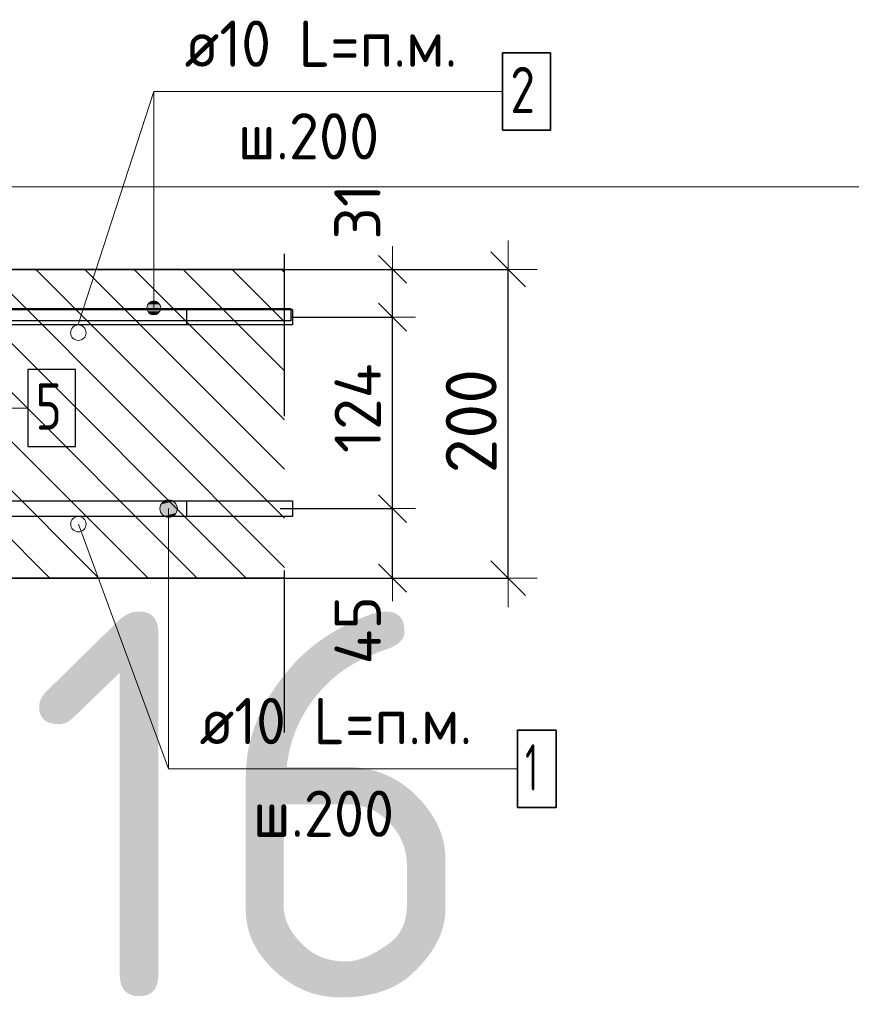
# Model space of a CAD drawing. Header units: metres. Extents: x -38 to 97, y -15 to 21.
# Tile 55 of 82: x 72.548 to 73.087, y 3.142 to 3.78. Entities that reach past the tile are written whole.
import ezdxf

# ---------------------------------------------------------------- set-up
doc = ezdxf.new("R2010")
doc.units = ezdxf.units.M
doc.header["$PDMODE"] = 65
doc.linetypes.add('______4', pattern=[0.135, 0.105, -0.03])
for name, color, linetype, lineweight in [('XR$4$Арм. стержнями верхней зоны', 180, 'Continuous', 35), ('XR$4$Арм. стержнями нижней зоны', 180, 'Continuous', 35), ('XR$4$Арм.стержн. Арматура края', 96, 'Continuous', 35), ('XR$4$Арм.стержн. Доп. арматура', 180, 'Continuous', 35), ('XR$4$Размерная линия (1)', 7, 'Continuous', 13), ('XR$4$Размерная линия_ общее', 7, 'Continuous', 13)]:
    doc.layers.add(name, color=color, linetype=linetype, lineweight=lineweight)
doc.styles.add('ISOCPEUR', font='txt')
doc.dimstyles.new('DIMSTYLE_10', dxfattribs={"dimtxt": 0.033, "dimasz": 0.0375, "dimexe": 0, "dimexo": 0, "dimgap": 0.0165, "dimtad": 2, "dimdec": 0, "dimlfac": 1000, "dimrnd": 1, "dimzin": 12, "dimdsep": 46, "dimtxsty": 'ISOCPEUR', "dimblk1": 'ALL_ML_STRICH', "dimblk2": 'ALL_ML_STRICH', "dimsah": 1, "dimcen": 0, "dimclrd": 7, "dimclre": 256, "dimclrt": 7, "dimadec": 0, "dimazin": 0, "dimtfac": 1, "dimtdec": 0, "dimtix": 1, "dimtmove": 2, "dimatfit": 3, "dimfxl": 0, "dimtzin": 0, "dimlwd": 0, "dimlwe": -3, "dimarcsym": 0})
doc.dimstyles.new('DIMSTYLE_14', dxfattribs={"dimtxt": 0.03, "dimasz": 0.03, "dimexe": 0, "dimexo": 0, "dimgap": 0.015, "dimtad": 2, "dimdec": 0, "dimlfac": 1000, "dimrnd": 1, "dimzin": 12, "dimdsep": 46, "dimtxsty": 'ISOCPEUR', "dimblk1": 'ALL_ML_STRICH', "dimblk2": 'ALL_ML_STRICH', "dimsah": 1, "dimcen": 0, "dimclrd": 7, "dimclre": 256, "dimclrt": 7, "dimadec": 0, "dimazin": 0, "dimtfac": 1, "dimtdec": 0, "dimtix": 1, "dimtmove": 2, "dimatfit": 3, "dimfxl": 0, "dimtzin": 0, "dimlwd": 0, "dimlwe": -3, "dimarcsym": 0})
doc.dimstyles.new('DIMSTYLE_16', dxfattribs={"dimtxt": 0.03, "dimasz": 0.03, "dimexe": 0, "dimexo": 0, "dimgap": 0.015, "dimtad": 2, "dimdec": 0, "dimlfac": 1000, "dimrnd": 1, "dimzin": 12, "dimdsep": 46, "dimtxsty": 'ISOCPEUR', "dimblk1": 'ALL_ML_STRICH', "dimblk2": 'ALL_ML_STRICH', "dimsah": 1, "dimcen": 0, "dimclrd": 7, "dimclre": 256, "dimclrt": 7, "dimadec": 0, "dimazin": 0, "dimtfac": 1, "dimtdec": 0, "dimtix": 1, "dimtmove": 2, "dimatfit": 3, "dimfxl": 0, "dimtvp": 1.2, "dimtzin": 0, "dimlwd": 0, "dimlwe": -3, "dimarcsym": 0})

# ---------------------------------------------------------------- blocks, each defined once
blk = doc.blocks.new('ALL_ML_STRICH')
at = {"color": 0, "linetype": 'ByBlock', "lineweight": -2}
for p, q in [((0, -0.5), (0, 0.5)), ((-0.3, -0.3), (0.3, 0.3)), ((-1, 0), (0.5, 0))]:
    blk.add_line(p, q, dxfattribs=at)
blk = doc.blocks.new('*D503')
at = {"layer": 'DEFPOINTS', "color": 7, "linetype": 'Continuous', "lineweight": 13, "transparency": 33554687}
for p in [(72.69287, 3.61831), (72.69287, 3.41831), (72.86441, 3.41831)]:
    blk.add_point(p, dxfattribs=at)
at = {"layer": 'XR$4$Размерная линия_ общее', "color": 253, "linetype": 'Continuous', "lineweight": -2, "true_color": 0xa0a0a0, "transparency": 33554687}
for p, q in [((72.71287, 3.61831), (72.86441, 3.61831)), ((72.71287, 3.41831), (72.86441, 3.41831))]:
    blk.add_line(p, q, dxfattribs=at)
at = {"layer": 'XR$4$Размерная линия_ общее', "color": 7, "linetype": 'Continuous', "lineweight": -2, "transparency": 33554687}
blk.add_line((72.86441, 3.41831), (72.86441, 3.61831), dxfattribs=at)
at = {"layer": 'XR$4$Размерная линия_ общее', "color": 7, "linetype": 'Continuous', "lineweight": 13, "transparency": 33554687, "xscale": 0.0375, "yscale": 0.0375, "zscale": 0.0375}
for p, rotation in [((72.86441, 3.61831), 90), ((72.86441, 3.41831), 270)]:
    blk.add_blockref('ALL_ML_STRICH', p, dxfattribs=dict(at, rotation=rotation))
at = {"layer": 'XR$4$Размерная линия_ общее', "color": 7, "linetype": 'Continuous', "lineweight": 13, "transparency": 33554687, "insert": (72.84041, 3.51996), "char_height": 0.033, "width": 0.099, "attachment_point": 5, "rotation": 90, "style": 'ISOCPEUR'}
blk.add_mtext('\\A1;{200}', dxfattribs=at)
blk = doc.blocks.new('*D621')
at = {"layer": 'DEFPOINTS', "color": 7, "linetype": 'Continuous', "lineweight": 13, "transparency": 33554687}
for p in [(72.69675, 3.46331), (72.7096, 3.41831), (72.78941, 3.41831)]:
    blk.add_point(p, dxfattribs=at)
at = {"layer": 'XR$4$Размерная линия (1)', "color": 9, "linetype": 'Continuous', "lineweight": -2, "true_color": 0xc7c7c7, "transparency": 33554687}
for p, q in [((72.71675, 3.46331), (72.78941, 3.46331)), ((72.7296, 3.41831), (72.78941, 3.41831))]:
    blk.add_line(p, q, dxfattribs=at)
at = {"layer": 'XR$4$Размерная линия (1)', "color": 7, "linetype": 'Continuous', "lineweight": -2, "transparency": 33554687}
blk.add_line((72.78941, 3.41831), (72.78941, 3.46331), dxfattribs=at)
at = {"layer": 'XR$4$Размерная линия (1)', "color": 7, "linetype": 'Continuous', "lineweight": 13, "transparency": 33554687, "xscale": 0.03, "yscale": 0.03, "zscale": 0.03}
for p, rotation in [((72.78941, 3.46331), 90), ((72.78941, 3.41831), 270)]:
    blk.add_blockref('ALL_ML_STRICH', p, dxfattribs=dict(at, rotation=rotation))
at = {"layer": 'XR$4$Размерная линия (1)', "color": 7, "linetype": 'Continuous', "lineweight": 13, "transparency": 33554687, "insert": (72.76691, 3.38455), "char_height": 0.03, "width": 0.06, "attachment_point": 5, "rotation": 90, "style": 'ISOCPEUR'}
blk.add_mtext('\\A1;{45}', dxfattribs=at)
blk = doc.blocks.new('*D622')
at = {"layer": 'DEFPOINTS', "color": 7, "linetype": 'Continuous', "lineweight": 13, "transparency": 33554687}
for p in [(72.70378, 3.58731), (72.69675, 3.46331), (72.78941, 3.46331)]:
    blk.add_point(p, dxfattribs=at)
at = {"layer": 'XR$4$Размерная линия (1)', "color": 9, "linetype": 'Continuous', "lineweight": -2, "true_color": 0xc7c7c7, "transparency": 33554687}
for p, q in [((72.72378, 3.58731), (72.78941, 3.58731)), ((72.71675, 3.46331), (72.78941, 3.46331))]:
    blk.add_line(p, q, dxfattribs=at)
at = {"layer": 'XR$4$Размерная линия (1)', "color": 7, "linetype": 'Continuous', "lineweight": -2, "transparency": 33554687}
blk.add_line((72.78941, 3.46331), (72.78941, 3.58731), dxfattribs=at)
at = {"layer": 'XR$4$Размерная линия (1)', "color": 7, "linetype": 'Continuous', "lineweight": 13, "transparency": 33554687, "xscale": 0.03, "yscale": 0.03, "zscale": 0.03}
for p, rotation in [((72.78941, 3.58731), 90), ((72.78941, 3.46331), 270)]:
    blk.add_blockref('ALL_ML_STRICH', p, dxfattribs=dict(at, rotation=rotation))
at = {"layer": 'XR$4$Размерная линия (1)', "color": 7, "linetype": 'Continuous', "lineweight": 13, "transparency": 33554687, "insert": (72.76691, 3.52831), "char_height": 0.03, "width": 0.09, "attachment_point": 5, "rotation": 90, "style": 'ISOCPEUR'}
blk.add_mtext('\\A1;{124}', dxfattribs=at)
blk = doc.blocks.new('*D623')
at = {"layer": 'DEFPOINTS', "color": 7, "linetype": 'Continuous', "lineweight": 13, "transparency": 33554687}
for p in [(72.68591, 3.61831), (72.70378, 3.58731), (72.78941, 3.58731)]:
    blk.add_point(p, dxfattribs=at)
at = {"layer": 'XR$4$Размерная линия (1)', "color": 9, "linetype": 'Continuous', "lineweight": -2, "true_color": 0xc7c7c7, "transparency": 33554687}
for p, q in [((72.70591, 3.61831), (72.78941, 3.61831)), ((72.72378, 3.58731), (72.78941, 3.58731))]:
    blk.add_line(p, q, dxfattribs=at)
at = {"layer": 'XR$4$Размерная линия (1)', "color": 7, "linetype": 'Continuous', "lineweight": -2, "transparency": 33554687}
blk.add_line((72.78941, 3.58731), (72.78941, 3.61831), dxfattribs=at)
at = {"layer": 'XR$4$Размерная линия (1)', "color": 7, "linetype": 'Continuous', "lineweight": 13, "transparency": 33554687, "xscale": 0.03, "yscale": 0.03, "zscale": 0.03}
for p, rotation in [((72.78941, 3.61831), 90), ((72.78941, 3.58731), 270)]:
    blk.add_blockref('ALL_ML_STRICH', p, dxfattribs=dict(at, rotation=rotation))
at = {"layer": 'XR$4$Размерная линия (1)', "color": 7, "linetype": 'Continuous', "lineweight": 13, "transparency": 33554687, "insert": (72.76667, 3.6556), "char_height": 0.03, "width": 0.06, "attachment_point": 5, "rotation": 90, "style": 'ISOCPEUR'}
blk.add_mtext('\\A1;{31}', dxfattribs=at)

msp = doc.modelspace()

# ---------------------------------------------------------------- hatches: boundary and pattern name
at = {"linetype": 'Continuous', "lineweight": 25, "transparency": 33554687}
h = msp.add_hatch(dxfattribs=at)
h.set_pattern_fill('__________540', scale=0.015, style=0, pattern_type=2)
h.set_pattern_definition([(135, (0, 0), (-0.031819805, -0.031819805), [0.4, -0.05, 0, -0.05]), (135, (-0.01591, -0.01591), (-0.031819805, -0.031819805), [0.8, -0.1, 0.1, -0.1])])
h.paths.add_polyline_path([(72.34592, 3.61831), (72.34592, 3.41831), (72.71957, 3.41831), (72.71957, 3.61831)], flags=0)
at = {"layer": 'XR$4$Арм. стержнями верхней зоны', "linetype": 'Continuous', "lineweight": 13, "transparency": 33554687}
for points in [[(72.63701, 3.59718), (72.63251, 3.59718), (72.63089, 3.59556)], [(72.63701, 3.59718), (72.63089, 3.59556), (72.63863, 3.59556)], [(72.63251, 3.59718), (72.63701, 3.59718), (72.63476, 3.59781)], [(72.63863, 3.59556), (72.63089, 3.59556), (72.63026, 3.59331)], [(72.63863, 3.59556), (72.63026, 3.59331), (72.63926, 3.59331)], [(72.63926, 3.59331), (72.63026, 3.59331), (72.63089, 3.59106)], [(72.63926, 3.59331), (72.63089, 3.59106), (72.63863, 3.59106)], [(72.63863, 3.59106), (72.63089, 3.59106), (72.63251, 3.58944)], [(72.63863, 3.59106), (72.63251, 3.58944), (72.63701, 3.58944)], [(72.63701, 3.58944), (72.63251, 3.58944), (72.63476, 3.58881)]]:
    msp.add_hatch(color=7, dxfattribs=at).paths.add_polyline_path(points)
at = {"layer": 'XR$4$Арм. стержнями нижней зоны', "linetype": 'Continuous', "lineweight": 13, "transparency": 33554687}
for points in [[(72.6388, 3.46331), (72.65005, 3.46331), (72.64926, 3.46612)], [(72.6388, 3.46331), (72.64926, 3.46612), (72.63959, 3.46612)], [(72.63959, 3.46049), (72.65005, 3.46331), (72.6388, 3.46331)], [(72.63959, 3.46612), (72.64926, 3.46612), (72.64724, 3.46814)], [(72.63959, 3.46612), (72.64724, 3.46814), (72.64161, 3.46814)], [(72.63959, 3.46049), (72.64926, 3.46049), (72.65005, 3.46331)], [(72.64161, 3.46814), (72.64724, 3.46814), (72.64442, 3.46893)], [(72.64161, 3.45847), (72.64926, 3.46049), (72.63959, 3.46049)], [(72.64161, 3.45847), (72.64724, 3.45847), (72.64926, 3.46049)], [(72.64724, 3.45847), (72.64161, 3.45847), (72.64442, 3.45768)]]:
    msp.add_hatch(color=7, dxfattribs=at).paths.add_polyline_path(points)

# ---------------------------------------------------------------- linework, layer by layer
at = {"color": 7, "linetype": 'Continuous', "lineweight": 13, "transparency": 33554687}
for p, q in [((72.58592, 3.58326), (72.63476, 3.73347)), ((86.41979, 3.67171), (67.91979, 3.67171)), ((72.58595, 3.45326), (72.64442, 3.29473))]:
    msp.add_line(p, q, dxfattribs=at)
at = {"color": 7, "linetype": '______4', "lineweight": 25, "transparency": 33554687}
msp.add_line((72.71957, 3.31831), (72.71957, 3.71831), dxfattribs=at)
at = {"color": 7, "linetype": 'Continuous', "lineweight": 35, "transparency": 33554687}
for p, q in [((72.71957, 3.61831), (72.34592, 3.61831)), ((72.34592, 3.41831), (72.71957, 3.41831))]:
    msp.add_line(p, q, dxfattribs=at)
at = {"color": 7, "linetype": 'Continuous', "lineweight": 13, "transparency": 33554687}
for centre in [(72.58592, 3.57726), (72.58595, 3.45326)]:
    msp.add_circle(centre, 0.005, dxfattribs=at)
at = {"layer": 'XR$4$Арм. стержнями верхней зоны', "color": 7, "linetype": 'Continuous', "lineweight": 13, "transparency": 33554687}
for p, q in [((72.63476, 3.73347), (72.86076, 3.73347)), ((72.63476, 3.73347), (72.63476, 3.59331)), ((72.63476, 3.59781), (72.63476, 3.59781)), ((72.63026, 3.59331), (72.63026, 3.59331)), ((72.63926, 3.59331), (72.63926, 3.59331)), ((72.63476, 3.58881), (72.63476, 3.58881))]:
    msp.add_line(p, q, dxfattribs=at)
at = {"layer": 'XR$4$Арм. стержнями верхней зоны', "color": 7, "linetype": 'Continuous', "lineweight": 35, "transparency": 33554687}
msp.add_lwpolyline([(72.86076, 3.70847), (72.89176, 3.70847), (72.89176, 3.75847), (72.86076, 3.75847), (72.86076, 3.70847)], dxfattribs=at)
at = {"layer": 'XR$4$Арм. стержнями верхней зоны', "color": 4, "linetype": 'Continuous', "lineweight": 25, "transparency": 33554687}
msp.add_lwpolyline([(72.14592, 3.59231), (72.72457, 3.59231), (72.72457, 3.58231), (72.14592, 3.58231), (72.14592, 3.59231)], dxfattribs=at)
at = {"layer": 'XR$4$Арм. стержнями верхней зоны', "color": 7, "linetype": 'Continuous', "lineweight": 13, "transparency": 33554687}
msp.add_circle((72.63476, 3.59331), 0.0045, dxfattribs=at)
at = {"layer": 'XR$4$Арм. стержнями нижней зоны', "color": 7, "linetype": 'Continuous', "lineweight": 13, "transparency": 33554687}
for p, q in [((72.6388, 3.46331), (72.6388, 3.46331)), ((72.64442, 3.46893), (72.64442, 3.46893)), ((72.64442, 3.29473), (72.64442, 3.46331)), ((72.65005, 3.46331), (72.65005, 3.46331)), ((72.64442, 3.45768), (72.64442, 3.45768)), ((72.64442, 3.29473), (72.87042, 3.29473))]:
    msp.add_line(p, q, dxfattribs=at)
at = {"layer": 'XR$4$Арм. стержнями нижней зоны', "color": 4, "linetype": 'Continuous', "lineweight": 25, "transparency": 33554687}
msp.add_lwpolyline([(72.14592, 3.46831), (72.72457, 3.46831), (72.72457, 3.45831), (72.14592, 3.45831), (72.14592, 3.46831)], dxfattribs=at)
at = {"layer": 'XR$4$Арм. стержнями нижней зоны', "color": 7, "linetype": 'Continuous', "lineweight": 35, "transparency": 33554687}
msp.add_lwpolyline([(72.87042, 3.26973), (72.89542, 3.26973), (72.89542, 3.31973), (72.87042, 3.31973), (72.87042, 3.26973)], dxfattribs=at)
at = {"layer": 'XR$4$Арм. стержнями нижней зоны', "color": 7, "linetype": 'Continuous', "lineweight": 13, "transparency": 33554687}
msp.add_circle((72.64442, 3.46331), 0.00563, dxfattribs=at)
at = {"layer": 'XR$4$Арм.стержн. Арматура края', "color": 4, "linetype": 'Continuous', "lineweight": 25, "transparency": 33554687}
for points in [[(72.18926, 3.59231), (72.65592, 3.59231), (72.65592, 3.58231)], [(72.65592, 3.58231), (72.18995, 3.58231)], [(72.18995, 3.46831), (72.65592, 3.46831), (72.65592, 3.45831), (72.18926, 3.45831)]]:
    msp.add_lwpolyline(points, dxfattribs=at)
at = {"layer": 'XR$4$Арм.стержн. Арматура края', "color": 40, "linetype": 'Continuous', "lineweight": 25, "transparency": 33554687}
msp.add_lwpolyline([(72.37985, 3.59294), (72.72357, 3.59294), (72.72357, 3.58494), (72.38002, 3.58494)], dxfattribs=at)
at = {"layer": 'XR$4$Арм.стержн. Доп. арматура', "color": 7, "linetype": 'Continuous', "lineweight": 13, "transparency": 33554687}
msp.add_line((72.32717, 3.52847), (72.55317, 3.52847), dxfattribs=at)
at = {"layer": 'XR$4$Арм.стержн. Доп. арматура', "color": 7, "linetype": 'Continuous', "lineweight": 25, "transparency": 33554687}
msp.add_lwpolyline([(72.55317, 3.50347), (72.58417, 3.50347), (72.58417, 3.55347), (72.55317, 3.55347), (72.55317, 3.50347)], dxfattribs=at)

# ---------------------------------------------------------------- texts
at = {"color": 7, "linetype": 'Continuous', "lineweight": 35, "transparency": 33554687, "insert": (70.35063, 3.14671), "char_height": 0.25, "width": 2.7437149, "attachment_point": 7, "style": 'ISOCPEUR'}
msp.add_mtext('\\W0.96;ГОСТ 34028-2016', dxfattribs=at)
at = {"layer": 'XR$4$Арм. стержнями верхней зоны', "color": 7, "linetype": 'Continuous', "lineweight": 25, "transparency": 33554687, "char_height": 0.03, "attachment_point": 7, "style": 'ISOCPEUR'}
for s, insert, width in [('\\W0.94;ø10 L=п.м.', (72.65476, 3.74947), 0.1999832), ('\\W0.78;2', (72.86576, 3.71947), 0.0326407), ('\\W0.95;ш.200 ', (72.68926, 3.68947), 0.1311996)]:
    msp.add_mtext(s, dxfattribs=dict(at, insert=insert, width=width))
at = {"layer": 'XR$4$Арм. стержнями нижней зоны', "color": 7, "linetype": 'Continuous', "lineweight": 25, "transparency": 33554687, "char_height": 0.03, "attachment_point": 7, "style": 'ISOCPEUR'}
for s, insert, width in [('\\W0.94;ø10 L=п.м.', (72.66442, 3.31073), 0.199983), ('\\W0.56;1', (72.87542, 3.28073), 0.0233333), ('\\W0.95;ш.200 ', (72.69892, 3.25073), 0.1311996)]:
    msp.add_mtext(s, dxfattribs=dict(at, insert=insert, width=width))
at = {"layer": 'XR$4$Арм.стержн. Доп. арматура', "color": 7, "linetype": 'Continuous', "lineweight": 25, "transparency": 33554687, "insert": (72.55817, 3.51447), "char_height": 0.03, "width": 0.0326407, "attachment_point": 7, "style": 'ISOCPEUR'}
msp.add_mtext('\\W0.78;5', dxfattribs=at)

# ---------------------------------------------------------------- dimensions: what is measured, and where the dimension line sits
at = {"layer": 'XR$4$Размерная линия (1)', "color": 7, "linetype": 'Continuous', "lineweight": 13, "transparency": 33554687}
for base, p1, p2, dimstyle, picture, middle in [((72.78941, 3.61831), (72.72378, 3.58731), (72.70591, 3.61831), 'DIMSTYLE_16', '*D623', (72.76667, 3.6556)), ((72.78941, 3.58731), (72.71675, 3.46331), (72.72378, 3.58731), 'DIMSTYLE_14', '*D622', (72.76691, 3.52831)), ((72.78941, 3.46331), (72.7296, 3.41831), (72.71675, 3.46331), 'DIMSTYLE_16', '*D621', (72.76691, 3.38455))]:
    dim = msp.add_linear_dim(base=base, p1=p1, p2=p2, angle=90, dimstyle=dimstyle, override={"dimpost": '<>', "dimclrd": 7, "dimclre": 9, "dimclrt": 7, "dimlwd": 0, "dimlwe": 65533}, dxfattribs=at)
    dim.commit()
    dim.dimension.update_dxf_attribs({"geometry": picture, "text_midpoint": middle, "dimtype": 160})
at = {"layer": 'XR$4$Размерная линия_ общее', "color": 7, "linetype": 'Continuous', "lineweight": 13, "transparency": 33554687}
dim = msp.add_linear_dim(base=(72.86441, 3.61831), p1=(72.71287, 3.41831), p2=(72.71287, 3.61831), angle=90, dimstyle='DIMSTYLE_10', override={"dimpost": '<>', "dimclrd": 7, "dimclre": 253, "dimclrt": 7, "dimlwd": 0, "dimlwe": 65533}, dxfattribs=at)
dim.commit()
dim.dimension.update_dxf_attribs({"geometry": '*D503', "text_midpoint": (72.84041, 3.51996), "dimtype": 160})

doc.saveas('drawing.dxf')
